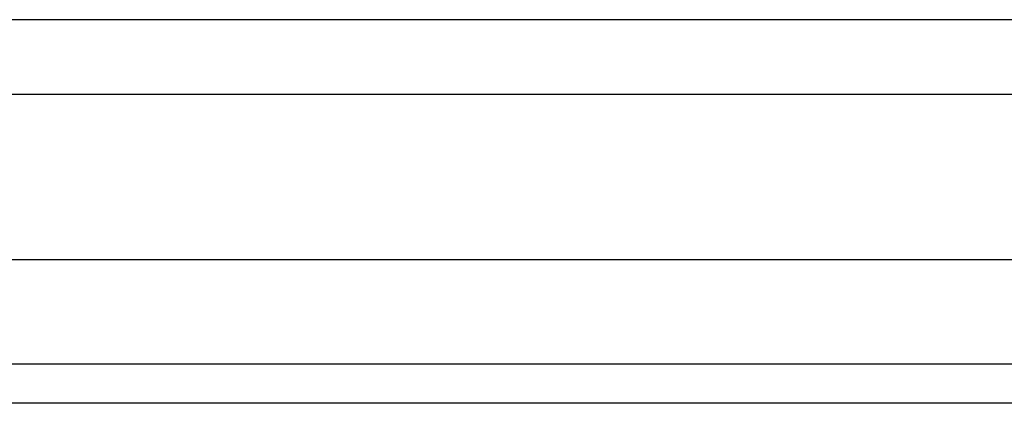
# Model space of a CAD drawing. Header units: inches. Extents: x 2.8 to 80.3, y 4.6 to 43.1.
# Tile 13 of 83: x 5.5 to 7.9, y 13 to 13.9. Entities that reach past the tile are written whole.
import ezdxf

# ---------------------------------------------------------------- set-up
doc = ezdxf.new("R2010")
doc.units = ezdxf.units.IN
doc.header["$MEASUREMENT"] = 0
doc.layers.add('Visible Edges(ANSI)', color=7, linetype='Continuous', lineweight=25)
doc.layers.add('Visible Tangent Edges(ANSI)', color=7, linetype='Continuous', lineweight=25)

msp = doc.modelspace()

# ---------------------------------------------------------------- linework, layer by layer
at = {"layer": 'Visible Edges(ANSI)'}
for p, q in [((17.5326, 13.9309), (3.9076, 13.9309)), ((3.6788, 13.7543), (17.823, 13.7543)), ((17.823, 13.3606), (3.6788, 13.3606)), ((18.5741, 13.0199), (2.9481, 13.0199))]:
    msp.add_line(p, q, dxfattribs=at)
at = {"layer": 'Visible Tangent Edges(ANSI)'}
msp.add_line((18.5741, 13.1129), (2.9481, 13.1129), dxfattribs=at)

doc.saveas('drawing.dxf')
